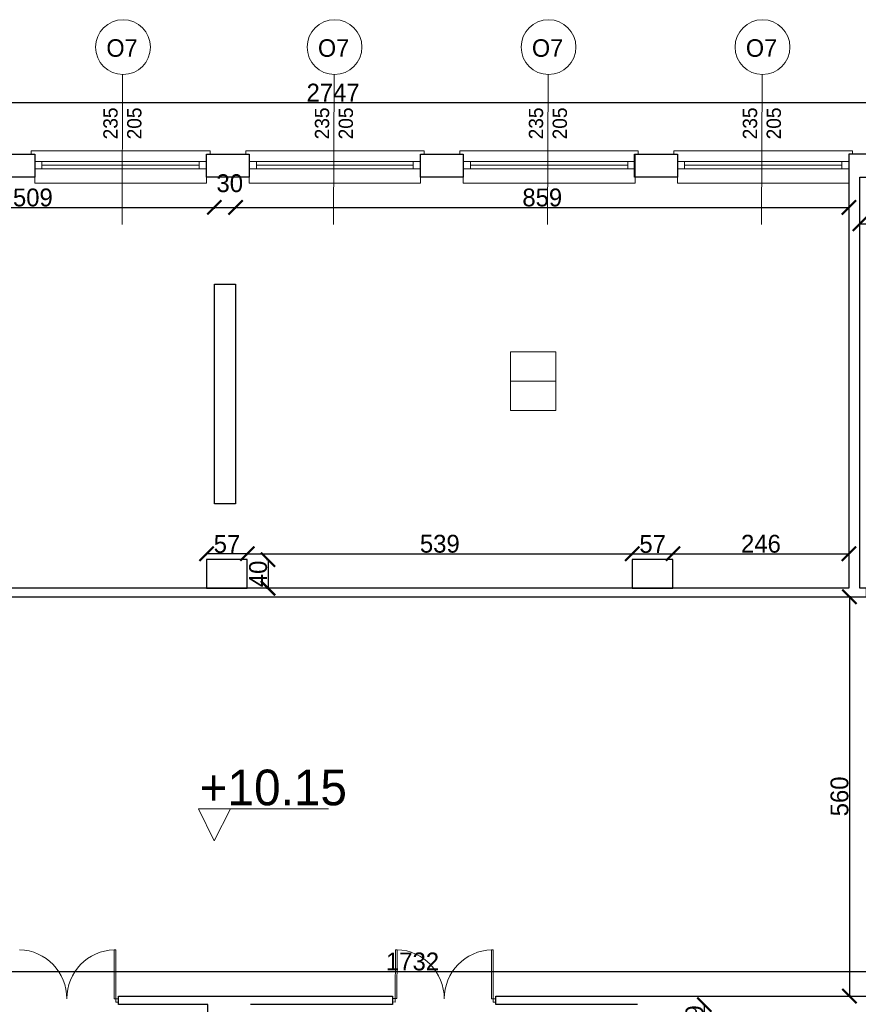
# Model space of a CAD drawing. Header units: centimetres. Extents: x -17621 to 77377, y -18613 to 66.
# Tile 139 of 173: x 44540 to 45715, y -16355 to -14975. Entities that reach past the tile are written whole.
import ezdxf

# ---------------------------------------------------------------- set-up
doc = ezdxf.new("R2010")
doc.units = ezdxf.units.CM
doc.layers.add('0-wymiarowanie rys.CAD', color=5, linetype='Continuous', lineweight=0, true_color=0x0000ff)
for name, color, linetype, lineweight in [('a_drzwi i okna', 2, 'Continuous', 0), ('a_inwentaryzacja', 141, 'Continuous', 0), ('a_wymiarowanie', 211, 'Continuous', 0), ('drzwi', 2, 'Continuous', 0), ('pomieszczenia', 191, 'Continuous', 5)]:
    doc.layers.add(name, color=color, linetype=linetype, lineweight=lineweight)
for name, color, linetype in [('PDF4_A310 STOLARKA ZEWNĘTRZNA', 7, 'Continuous'), ('PDF5_A710 OZNACZENIA KOMUNIKACJI', 7, 'Continuous'), ('PDF5_Text', 7, 'Continuous')]:
    doc.layers.add(name, color=color, linetype=linetype)
doc.styles.add('PDF Century Gothic', font='GOTHIC.TTF')
doc.dimstyles.new('ISO-25', dxfattribs={"dimtxt": 25, "dimasz": 20, "dimexe": 0.6, "dimexo": 0.375, "dimtad": 1, "dimdec": 0, "dimtxsty": 'PDF Century Gothic', "dimblk": 'ARCHTICK', "dimcen": 2.5, "dimadec": 1, "dimazin": 0, "dimtfac": 1, "dimtdec": 0, "dimtmove": 0, "dimatfit": 3, "dimldrblk": 'ARCHTICK', "dimfxl": 2, "dimfxlon": 1, "dimarcsym": 0})

# ---------------------------------------------------------------- blocks, each defined once
blk = doc.blocks.new('_ArchTick')
at = {"color": 0, "linetype": 'ByBlock', "const_width": 0.15}
blk.add_lwpolyline([(-0.5, -0.5), (0.5, 0.5)], dxfattribs=at)
blk = doc.blocks.new('*D209')
at = {"layer": 'a_wymiarowanie', "color": 0, "linetype": 'Continuous', "lineweight": -2, "transparency": 16777216}
for p, q in [((45704.6, -15783.8), (45702, -15783.8)), ((45702.6, -15783.8), (45702.6, -16343.4)), ((45704.6, -16343.4), (45702, -16343.4))]:
    blk.add_line(p, q, dxfattribs=at)
at = {"layer": 'Defpoints', "color": 0, "linetype": 'Continuous', "transparency": 16777216}
for p in [(45726.6, -15783.8), (45702.6, -16343.4), (45726.6, -16343.4)]:
    blk.add_point(p, dxfattribs=at)
at = {"layer": 'a_wymiarowanie', "color": 0, "linetype": 'Continuous', "lineweight": -2, "transparency": 16777216, "xscale": 20, "yscale": 20, "zscale": 20}
for p, rotation in [((45702.6, -15783.8), 90), ((45702.6, -16343.4), 270)]:
    blk.add_blockref('_ArchTick', p, dxfattribs=dict(at, rotation=rotation))
at = {"layer": 'a_wymiarowanie', "color": 0, "linetype": 'Continuous', "lineweight": 0, "transparency": 16777216, "insert": (45688.8, -16063.6), "char_height": 25, "attachment_point": 5, "rotation": 90, "style": 'PDF Century Gothic'}
blk.add_mtext('560', dxfattribs=at)
blk = doc.blocks.new('*D796')
at = {"layer": 'a_wymiarowanie', "color": 0, "lineweight": -2, "transparency": 16777216}
for p, q in [((45497.5, -16355.3), (45500.1, -16355.3)), ((45499.5, -16394.3), (45499.5, -16355.3)), ((45497.5, -16394.3), (45500.1, -16394.3))]:
    blk.add_line(p, q, dxfattribs=at)
at = {"layer": 'Defpoints', "color": 0, "transparency": 16777216}
for p in [(45464.9, -16355.3), (45499.5, -16355.3), (45464.9, -16394.3)]:
    blk.add_point(p, dxfattribs=at)
at = {"layer": 'a_wymiarowanie', "color": 0, "lineweight": -2, "transparency": 16777216, "xscale": 20, "yscale": 20, "zscale": 20}
for p, rotation in [((45499.5, -16355.3), 90), ((45499.5, -16394.3), 270)]:
    blk.add_blockref('_ArchTick', p, dxfattribs=dict(at, rotation=rotation))
at = {"layer": 'a_wymiarowanie', "color": 0, "lineweight": 0, "transparency": 16777216, "insert": (45485.7, -16374.8), "char_height": 25, "attachment_point": 5, "rotation": 90, "style": 'PDF Century Gothic'}
blk.add_mtext('39', dxfattribs=at)
blk = doc.blocks.new('*D797')
at = {"layer": 'a_wymiarowanie', "color": 0, "lineweight": -2, "transparency": 16777216}
for p, q in [((45717.2, -15259.4), (45717.2, -15262)), ((45717.2, -15261.4), (46013.6, -15261.4)), ((46013.6, -15259.4), (46013.6, -15262))]:
    blk.add_line(p, q, dxfattribs=at)
at = {"layer": 'Defpoints', "color": 0, "transparency": 16777216}
for p in [(45717.2, -15196.2), (46013.6, -15196.2), (46013.6, -15261.4)]:
    blk.add_point(p, dxfattribs=at)
at = {"layer": 'a_wymiarowanie', "color": 0, "lineweight": -2, "transparency": 16777216, "xscale": 20, "yscale": 20, "zscale": 20, "rotation": 180}
blk.add_blockref('_ArchTick', (45717.2, -15261.4), dxfattribs=at)
at = {"layer": 'a_wymiarowanie', "color": 0, "lineweight": -2, "transparency": 16777216, "xscale": 20, "yscale": 20, "zscale": 20}
blk.add_blockref('_ArchTick', (46013.6, -15261.4), dxfattribs=at)
at = {"layer": 'a_wymiarowanie', "color": 0, "lineweight": 0, "transparency": 16777216, "insert": (45865.4, -15247.7), "char_height": 25, "attachment_point": 5, "style": 'PDF Century Gothic'}
blk.add_mtext('296', dxfattribs=at)
blk = doc.blocks.new('*D951')
at = {"layer": 'a_wymiarowanie', "color": 0, "linetype": 'Continuous', "lineweight": -2, "transparency": 16777216}
for p, q in [((44304.6, -15240.4), (44304.6, -15237.8)), ((44304.6, -15238.4), (44813.2, -15238.4)), ((44813.2, -15240.4), (44813.2, -15237.8))]:
    blk.add_line(p, q, dxfattribs=at)
at = {"layer": 'Defpoints', "color": 0, "linetype": 'Continuous', "transparency": 16777216}
for p in [(44813.2, -15238.4), (44304.6, -15379.6), (44813.2, -15379.6)]:
    blk.add_point(p, dxfattribs=at)
at = {"layer": 'a_wymiarowanie', "color": 0, "linetype": 'Continuous', "lineweight": -2, "transparency": 16777216, "xscale": 20, "yscale": 20, "zscale": 20, "rotation": 180}
blk.add_blockref('_ArchTick', (44304.6, -15238.4), dxfattribs=at)
at = {"layer": 'a_wymiarowanie', "color": 0, "linetype": 'Continuous', "lineweight": -2, "transparency": 16777216, "xscale": 20, "yscale": 20, "zscale": 20}
blk.add_blockref('_ArchTick', (44813.2, -15238.4), dxfattribs=at)
at = {"layer": 'a_wymiarowanie', "color": 0, "linetype": 'Continuous', "lineweight": 0, "transparency": 16777216, "insert": (44558.9, -15224.7), "char_height": 25, "attachment_point": 5, "style": 'PDF Century Gothic'}
blk.add_mtext('509', dxfattribs=at)
blk = doc.blocks.new('*D952')
at = {"layer": 'a_wymiarowanie', "color": 0, "linetype": 'Continuous', "lineweight": -2, "transparency": 16777216}
for p, q in [((44813.2, -15240.4), (44813.2, -15237.8)), ((44813.2, -15238.4), (44842.9, -15238.4)), ((44842.9, -15240.4), (44842.9, -15237.8))]:
    blk.add_line(p, q, dxfattribs=at)
at = {"layer": 'Defpoints', "color": 0, "linetype": 'Continuous', "transparency": 16777216}
for p in [(44842.9, -15238.4), (44842.9, -15346.1), (44813.2, -15379.6)]:
    blk.add_point(p, dxfattribs=at)
at = {"layer": 'a_wymiarowanie', "color": 0, "linetype": 'Continuous', "lineweight": -2, "transparency": 16777216, "xscale": 20, "yscale": 20, "zscale": 20, "rotation": 180}
blk.add_blockref('_ArchTick', (44813.2, -15238.4), dxfattribs=at)
at = {"layer": 'a_wymiarowanie', "color": 0, "linetype": 'Continuous', "lineweight": -2, "transparency": 16777216, "xscale": 20, "yscale": 20, "zscale": 20}
blk.add_blockref('_ArchTick', (44842.9, -15238.4), dxfattribs=at)
at = {"layer": 'a_wymiarowanie', "color": 0, "linetype": 'Continuous', "lineweight": 0, "transparency": 16777216, "insert": (44834.7, -15204.7), "char_height": 25, "attachment_point": 5, "style": 'PDF Century Gothic'}
blk.add_mtext('30', dxfattribs=at)
blk = doc.blocks.new('*D953')
at = {"layer": 'a_wymiarowanie', "color": 0, "linetype": 'Continuous', "lineweight": -2, "transparency": 16777216}
for p, q in [((44842.9, -15240.4), (44842.9, -15237.8)), ((44842.9, -15238.4), (45701.9, -15238.4)), ((45701.9, -15238.4), (45701.9, -15237.8))]:
    blk.add_line(p, q, dxfattribs=at)
at = {"layer": 'Defpoints', "color": 0, "linetype": 'Continuous', "transparency": 16777216}
for p in [(45701.9, -15238.4), (45701.9, -15238.4), (44842.9, -15346.1)]:
    blk.add_point(p, dxfattribs=at)
at = {"layer": 'a_wymiarowanie', "color": 0, "linetype": 'Continuous', "lineweight": -2, "transparency": 16777216, "xscale": 20, "yscale": 20, "zscale": 20, "rotation": 180}
blk.add_blockref('_ArchTick', (44842.9, -15238.4), dxfattribs=at)
at = {"layer": 'a_wymiarowanie', "color": 0, "linetype": 'Continuous', "lineweight": -2, "transparency": 16777216, "xscale": 20, "yscale": 20, "zscale": 20}
blk.add_blockref('_ArchTick', (45701.9, -15238.4), dxfattribs=at)
at = {"layer": 'a_wymiarowanie', "color": 0, "linetype": 'Continuous', "lineweight": 0, "transparency": 16777216, "insert": (45272.4, -15224.7), "char_height": 25, "attachment_point": 5, "style": 'PDF Century Gothic'}
blk.add_mtext('859', dxfattribs=at)
blk = doc.blocks.new('*D954')
at = {"layer": 'a_wymiarowanie', "color": 0, "linetype": 'Continuous', "lineweight": -2, "transparency": 16777216}
for p, q in [((44802.3, -15725.6), (44802.3, -15723)), ((44859.3, -15723.6), (44802.3, -15723.6)), ((44859.3, -15725.6), (44859.3, -15723))]:
    blk.add_line(p, q, dxfattribs=at)
at = {"layer": 'Defpoints', "color": 0, "linetype": 'Continuous', "transparency": 16777216}
for p in [(44802.3, -15723.6), (44802.3, -15731.9), (44859.3, -15731.9)]:
    blk.add_point(p, dxfattribs=at)
at = {"layer": 'a_wymiarowanie', "color": 0, "linetype": 'Continuous', "lineweight": -2, "transparency": 16777216, "xscale": 20, "yscale": 20, "zscale": 20, "rotation": 180}
blk.add_blockref('_ArchTick', (44802.3, -15723.6), dxfattribs=at)
at = {"layer": 'a_wymiarowanie', "color": 0, "linetype": 'Continuous', "lineweight": -2, "transparency": 16777216, "xscale": 20, "yscale": 20, "zscale": 20}
blk.add_blockref('_ArchTick', (44859.3, -15723.6), dxfattribs=at)
at = {"layer": 'a_wymiarowanie', "color": 0, "linetype": 'Continuous', "lineweight": 0, "transparency": 16777216, "insert": (44830.8, -15710.1), "char_height": 25, "attachment_point": 5, "style": 'PDF Century Gothic'}
blk.add_mtext('57', dxfattribs=at)
blk = doc.blocks.new('*D955')
at = {"layer": 'a_wymiarowanie', "color": 0, "linetype": 'Continuous', "lineweight": -2, "transparency": 16777216}
for p, q in [((44886.3, -15731.9), (44888.9, -15731.9)), ((44888.3, -15731.9), (44888.3, -15771.9)), ((44886.3, -15771.9), (44888.9, -15771.9))]:
    blk.add_line(p, q, dxfattribs=at)
at = {"layer": 'Defpoints', "color": 0, "linetype": 'Continuous', "transparency": 16777216}
for p in [(44859.3, -15731.9), (44859.3, -15771.9), (44888.3, -15771.9)]:
    blk.add_point(p, dxfattribs=at)
at = {"layer": 'a_wymiarowanie', "color": 0, "linetype": 'Continuous', "lineweight": -2, "transparency": 16777216, "xscale": 20, "yscale": 20, "zscale": 20}
for p, rotation in [((44888.3, -15731.9), 90), ((44888.3, -15771.9), 270)]:
    blk.add_blockref('_ArchTick', p, dxfattribs=dict(at, rotation=rotation))
at = {"layer": 'a_wymiarowanie', "color": 0, "linetype": 'Continuous', "lineweight": 0, "transparency": 16777216, "insert": (44874.5, -15751.9), "char_height": 25, "attachment_point": 5, "rotation": 90, "style": 'PDF Century Gothic'}
blk.add_mtext('40', dxfattribs=at)
blk = doc.blocks.new('*D956')
at = {"layer": 'a_wymiarowanie', "color": 0, "linetype": 'Continuous', "lineweight": -2, "transparency": 16777216}
for p, q in [((44859.3, -15725.6), (44859.3, -15723)), ((44859.3, -15723.6), (45398.5, -15723.6)), ((45398.5, -15725.6), (45398.5, -15723))]:
    blk.add_line(p, q, dxfattribs=at)
at = {"layer": 'Defpoints', "color": 0, "linetype": 'Continuous', "transparency": 16777216}
for p in [(45398.5, -15723.6), (44859.3, -15731.9), (45398.5, -15731.9)]:
    blk.add_point(p, dxfattribs=at)
at = {"layer": 'a_wymiarowanie', "color": 0, "linetype": 'Continuous', "lineweight": -2, "transparency": 16777216, "xscale": 20, "yscale": 20, "zscale": 20, "rotation": 180}
blk.add_blockref('_ArchTick', (44859.3, -15723.6), dxfattribs=at)
at = {"layer": 'a_wymiarowanie', "color": 0, "linetype": 'Continuous', "lineweight": -2, "transparency": 16777216, "xscale": 20, "yscale": 20, "zscale": 20}
blk.add_blockref('_ArchTick', (45398.5, -15723.6), dxfattribs=at)
at = {"layer": 'a_wymiarowanie', "color": 0, "linetype": 'Continuous', "lineweight": 0, "transparency": 16777216, "insert": (45128.9, -15709.8), "char_height": 25, "attachment_point": 5, "style": 'PDF Century Gothic'}
blk.add_mtext('539', dxfattribs=at)
blk = doc.blocks.new('*D957')
at = {"layer": 'a_wymiarowanie', "color": 0, "linetype": 'Continuous', "lineweight": -2, "transparency": 16777216}
for p, q in [((45398.5, -15725.6), (45398.5, -15723)), ((45398.5, -15723.6), (45455.5, -15723.6)), ((45455.5, -15725.6), (45455.5, -15723))]:
    blk.add_line(p, q, dxfattribs=at)
at = {"layer": 'Defpoints', "color": 0, "linetype": 'Continuous', "transparency": 16777216}
for p in [(45455.5, -15723.6), (45398.5, -15731.9), (45455.5, -15731.9)]:
    blk.add_point(p, dxfattribs=at)
at = {"layer": 'a_wymiarowanie', "color": 0, "linetype": 'Continuous', "lineweight": -2, "transparency": 16777216, "xscale": 20, "yscale": 20, "zscale": 20, "rotation": 180}
blk.add_blockref('_ArchTick', (45398.5, -15723.6), dxfattribs=at)
at = {"layer": 'a_wymiarowanie', "color": 0, "linetype": 'Continuous', "lineweight": -2, "transparency": 16777216, "xscale": 20, "yscale": 20, "zscale": 20}
blk.add_blockref('_ArchTick', (45455.5, -15723.6), dxfattribs=at)
at = {"layer": 'a_wymiarowanie', "color": 0, "linetype": 'Continuous', "lineweight": 0, "transparency": 16777216, "insert": (45427, -15710.1), "char_height": 25, "attachment_point": 5, "style": 'PDF Century Gothic'}
blk.add_mtext('57', dxfattribs=at)
blk = doc.blocks.new('*D958')
at = {"layer": 'a_wymiarowanie', "color": 0, "linetype": 'Continuous', "lineweight": -2, "transparency": 16777216}
for p, q in [((45455.5, -15725.6), (45455.5, -15723)), ((45455.5, -15723.6), (45701.9, -15723.6)), ((45701.9, -15725.6), (45701.9, -15723))]:
    blk.add_line(p, q, dxfattribs=at)
at = {"layer": 'Defpoints', "color": 0, "linetype": 'Continuous', "transparency": 16777216}
for p in [(45701.9, -15723.6), (45455.5, -15731.9), (45701.9, -15771.9)]:
    blk.add_point(p, dxfattribs=at)
at = {"layer": 'a_wymiarowanie', "color": 0, "linetype": 'Continuous', "lineweight": -2, "transparency": 16777216, "xscale": 20, "yscale": 20, "zscale": 20, "rotation": 180}
blk.add_blockref('_ArchTick', (45455.5, -15723.6), dxfattribs=at)
at = {"layer": 'a_wymiarowanie', "color": 0, "linetype": 'Continuous', "lineweight": -2, "transparency": 16777216, "xscale": 20, "yscale": 20, "zscale": 20}
blk.add_blockref('_ArchTick', (45701.9, -15723.6), dxfattribs=at)
at = {"layer": 'a_wymiarowanie', "color": 0, "linetype": 'Continuous', "lineweight": 0, "transparency": 16777216, "insert": (45578.7, -15709.8), "char_height": 25, "attachment_point": 5, "style": 'PDF Century Gothic'}
blk.add_mtext('246', dxfattribs=at)
blk = doc.blocks.new('*D959')
at = {"layer": 'a_wymiarowanie', "color": 0, "linetype": 'Continuous', "lineweight": -2, "transparency": 16777216}
for p, q in [((44224.7, -16310.8), (44224.7, -16308.2)), ((44224.7, -16308.8), (45956.7, -16308.8)), ((45956.7, -16310.8), (45956.7, -16308.2))]:
    blk.add_line(p, q, dxfattribs=at)
at = {"layer": 'Defpoints', "color": 0, "linetype": 'Continuous', "transparency": 16777216}
for p in [(45956.7, -16308.8), (44224.7, -16343.4), (45956.7, -16343.4)]:
    blk.add_point(p, dxfattribs=at)
at = {"layer": 'a_wymiarowanie', "color": 0, "linetype": 'Continuous', "lineweight": -2, "transparency": 16777216, "xscale": 20, "yscale": 20, "zscale": 20, "rotation": 180}
blk.add_blockref('_ArchTick', (44224.7, -16308.8), dxfattribs=at)
at = {"layer": 'a_wymiarowanie', "color": 0, "linetype": 'Continuous', "lineweight": -2, "transparency": 16777216, "xscale": 20, "yscale": 20, "zscale": 20}
blk.add_blockref('_ArchTick', (45956.7, -16308.8), dxfattribs=at)
at = {"layer": 'a_wymiarowanie', "color": 0, "linetype": 'Continuous', "lineweight": 0, "transparency": 16777216, "insert": (45090.7, -16295), "char_height": 25, "attachment_point": 5, "style": 'PDF Century Gothic'}
blk.add_mtext('1732', dxfattribs=at)
blk = doc.blocks.new('*D1107')
at = {"layer": '0-wymiarowanie rys.CAD', "color": 0, "linetype": 'Continuous', "lineweight": -2, "transparency": 16777216}
for p, q in [((43605.7, -15093.3), (43605.7, -15090.7)), ((43605.7, -15091.3), (46353.1, -15091.3)), ((46353.1, -15093.3), (46353.1, -15090.7))]:
    blk.add_line(p, q, dxfattribs=at)
at = {"layer": 'Defpoints', "color": 0, "linetype": 'Continuous', "transparency": 16777216}
for p in [(46353.1, -15091.3), (43605.7, -15164), (46353.1, -15164)]:
    blk.add_point(p, dxfattribs=at)
at = {"layer": '0-wymiarowanie rys.CAD', "color": 0, "linetype": 'Continuous', "lineweight": -2, "transparency": 16777216, "xscale": 20, "yscale": 20, "zscale": 20, "rotation": 180}
blk.add_blockref('_ArchTick', (43605.7, -15091.3), dxfattribs=at)
at = {"layer": '0-wymiarowanie rys.CAD', "color": 0, "linetype": 'Continuous', "lineweight": -2, "transparency": 16777216, "xscale": 20, "yscale": 20, "zscale": 20}
blk.add_blockref('_ArchTick', (46353.1, -15091.3), dxfattribs=at)
at = {"layer": '0-wymiarowanie rys.CAD', "color": 0, "linetype": 'Continuous', "transparency": 16777216, "insert": (44979.4, -15077.6), "char_height": 25, "attachment_point": 5, "style": 'PDF Century Gothic'}
blk.add_mtext('2747', dxfattribs=at)

msp = doc.modelspace()

# ---------------------------------------------------------------- linework, layer by layer
at = {"layer": 'a_drzwi i okna'}
for p, q in [((44684.5, -15052.4), (44683.9, -15262.5)), ((44980.7, -15052.4), (44980.2, -15262.5)), ((45280.5, -15052.4), (45279.9, -15262.5)), ((45580.2, -15052.4), (45579.7, -15262.5))]:
    msp.add_line(p, q, dxfattribs=at)
for centre in [(44685.2, -15013.9), (44981.5, -15013.9), (45281.2, -15013.9), (45580.9, -15013.9)]:
    msp.add_circle(centre, 38.4, dxfattribs=at)
at = {"layer": 'a_inwentaryzacja', "lineweight": 25}
for points in [[(44473.5, -15196.2), (44473.5, -15164), (44561.6, -15164), (44561.6, -15196.2)], [(44517.5, -15783.8), (45726.6, -15783.8), (45726.6, -15771.9), (45717.2, -15771.9), (45717.2, -15196.2), (45762.1, -15196.2), (45762.1, -15164), (45702, -15164), (45702, -15196.2), (45701.9, -15196.2), (45701.9, -15771.9), (44517.5, -15771.9)], [(44862.1, -15196.2), (44802, -15196.2), (44802, -15164), (44862.1, -15164)], [(45161.8, -15196.2), (45101.7, -15196.2), (45101.7, -15164), (45161.8, -15164)], [(45461.6, -15196.2), (45401.4, -15196.2), (45401.4, -15164), (45461.6, -15164)], [(44813.2, -15346.1), (44842.9, -15346.1), (44842.9, -15653.8), (44813.2, -15653.8)]]:
    msp.add_lwpolyline(points, close=True, dxfattribs=at)
at = {"layer": 'a_inwentaryzacja', "linetype": 'Continuous', "lineweight": 25}
for points in [[(44802.3, -15771.9), (44859.3, -15771.9), (44859.3, -15731.9), (44802.3, -15731.9)], [(45398.5, -15771.9), (45455.5, -15771.9), (45455.5, -15731.9), (45398.5, -15731.9)]]:
    msp.add_lwpolyline(points, close=True, dxfattribs=at)
at = {"layer": 'a_inwentaryzacja', "lineweight": 25}
for points in [[(44833.9, -16394.3), (44833.9, -16394.4), (44803.9, -16394.4), (44803.9, -16355.3), (44678.9, -16355.3), (44678.9, -16343.4), (45062.8, -16343.4), (45062.8, -16355.3), (44863.9, -16355.3)], [(45405.9, -16355.3), (45207.5, -16355.3), (45207.5, -16343.4), (45788.4, -16343.4), (45788.4, -16372.2), (45777.2, -16372.2)]]:
    msp.add_lwpolyline(points, dxfattribs=at)
at = {"layer": 'drzwi'}
for points in [[(44675.1, -16347), (44678.9, -16347), (44678.9, -16351.8), (44675.1, -16351.8), (44675.1, -16347), (44672.8, -16347), (44672.8, -16278.5), (44675.1, -16278.4), (44675.1, -16347)], [(45066.6, -16346.8), (45062.8, -16346.8), (45062.8, -16351.6), (45066.6, -16351.7), (45066.6, -16346.8), (45068.9, -16346.8), (45069, -16278.3), (45066.7, -16278.3), (45066.6, -16346.8)], [(45203.6, -16347), (45207.5, -16347), (45207.5, -16351.8), (45203.6, -16351.8), (45203.6, -16347), (45201.4, -16347), (45201.4, -16278.5), (45203.6, -16278.4), (45203.6, -16347)]]:
    msp.add_lwpolyline(points, dxfattribs=at)
for centre, start, end in [((44538.1, -16346.7), 359.7824, 88.0517), ((44675, -16346.8), 91.8363, 180.1055), ((45066.7, -16346.7), 359.7824, 88.0517), ((45203.6, -16346.8), 91.8363, 180.1055)]:
    msp.add_arc(centre, 68.4, start, end, dxfattribs=at)
at = {"layer": 'PDF4_A310 STOLARKA ZEWNĘTRZNA', "lineweight": 5}
for points in [[(44802, -15204.7), (44802, -15164), (44807.1, -15164), (44807.1, -15159), (44561.6, -15159), (44556.5, -15159), (44556.5, -15164), (44561.6, -15164), (44561.6, -15204.7)], [(45101.7, -15204.7), (45101.7, -15164), (45106.8, -15164), (45106.8, -15159), (44862.1, -15159), (44857, -15159), (44857, -15164), (44862.1, -15164), (44862.1, -15204.7)], [(45402.3, -15204.7), (45402.3, -15164), (45406.5, -15164), (45406.5, -15159), (45161.8, -15159), (45156.8, -15159), (45156.8, -15164), (45161.8, -15164), (45161.8, -15204.7)], [(45702, -15204.7), (45702, -15164), (45707.1, -15164), (45707.1, -15159), (45461.6, -15159), (45456.5, -15159), (45456.5, -15164), (45461.6, -15164), (45461.6, -15204.7)], [(44802, -15184.4), (44791.8, -15184.4), (44571.7, -15184.4), (44561.6, -15184.4), (44561.6, -15174.2), (44571.7, -15174.2), (44791.8, -15174.2), (44802, -15174.2)], [(45101.7, -15184.4), (45091.6, -15184.4), (44872.3, -15184.4), (44862.1, -15184.4), (44862.1, -15174.2), (44872.3, -15174.2), (45091.6, -15174.2), (45101.7, -15174.2)], [(45402.3, -15184.4), (45392.1, -15184.4), (45172, -15184.4), (45161.8, -15184.4), (45161.8, -15174.2), (45172, -15174.2), (45392.1, -15174.2), (45402.3, -15174.2)], [(45702, -15184.4), (45691.8, -15184.4), (45471.7, -15184.4), (45461.6, -15184.4), (45461.6, -15174.2), (45471.7, -15174.2), (45691.8, -15174.2), (45702, -15174.2)]]:
    msp.add_lwpolyline(points, close=True, dxfattribs=at)
for points in [[(44571.7, -15174.2), (44571.7, -15184.4)], [(44791.8, -15179.3), (44571.7, -15179.3)], [(44791.8, -15174.2), (44791.8, -15184.4)], [(44872.3, -15174.2), (44872.3, -15184.4)], [(45091.6, -15179.3), (44872.3, -15179.3)], [(45091.6, -15174.2), (45091.6, -15184.4)], [(45172, -15174.2), (45172, -15184.4)], [(45392.1, -15179.3), (45172, -15179.3)], [(45392.1, -15174.2), (45392.1, -15184.4)], [(45471.7, -15174.2), (45471.7, -15184.4)], [(45691.8, -15179.3), (45471.7, -15179.3)], [(45691.8, -15174.2), (45691.8, -15184.4)]]:
    msp.add_lwpolyline(points, dxfattribs=at)
at = {"layer": 'PDF5_A710 OZNACZENIA KOMUNIKACJI', "lineweight": 5}
msp.add_lwpolyline([(44790.8, -16081.2), (44835.6, -16081.2), (44790.8, -16081.2), (44812.8, -16126), (44835.6, -16081.2), (44790.8, -16081.2), (44812.8, -16126), (44835.6, -16081.2), (44972.8, -16081.2)], dxfattribs=at)
at = {"layer": 'pomieszczenia'}
msp.add_line((45228.1, -15482), (45291.2, -15482), dxfattribs=at)
msp.add_lwpolyline([(45228.1, -15440.8), (45291.2, -15440.8), (45291.2, -15523.2), (45228.1, -15523.2)], close=True, dxfattribs=at)

# ---------------------------------------------------------------- texts
at = {"layer": 'a_drzwi i okna', "char_height": 24.55, "attachment_point": 7, "style": 'PDF Century Gothic'}
for insert in [(44661.9, -15027.8), (44958.2, -15027.8), (45257.9, -15027.8), (45557.6, -15027.8)]:
    msp.add_mtext_dynamic_manual_height_columns('O7', width=220.698, gutter_width=15.3, heights=[199.8], dxfattribs=dict(at, insert=insert))
at = {"layer": 'a_drzwi i okna', "char_height": 20, "attachment_point": 1, "rotation": 90, "style": 'PDF Century Gothic'}
for insert in [(44657.6, -15143.1), (44953.9, -15143.1), (45253.6, -15143.1), (45553.3, -15143.1)]:
    msp.add_mtext_dynamic_manual_height_columns('235\\P205', width=179.816, gutter_width=12.5, heights=[162.8], dxfattribs=dict(at, insert=insert))
at = {"layer": 'PDF5_Text', "insert": (44792.5, -16051.4), "char_height": 50, "attachment_point": 4, "style": 'PDF Century Gothic'}
msp.add_mtext('+10.15', dxfattribs=at)

# ---------------------------------------------------------------- dimensions: what is measured, and where the dimension line sits
at = {"layer": '0-wymiarowanie rys.CAD', "linetype": 'Continuous'}
dim = msp.add_linear_dim(base=(46353.1, -15091.3), p1=(43605.7, -15164), p2=(46353.1, -15164), dimstyle='ISO-25', dxfattribs=at)
dim.commit()
dim.dimension.update_dxf_attribs({"geometry": '*D1107', "text_midpoint": (44979.4, -15077.6)})
at = {"layer": 'a_wymiarowanie', "linetype": 'Continuous', "lineweight": 0}
for base, p1, p2, picture, middle in [((44842.9, -15238.4), (44813.2, -15379.6), (44842.9, -15346.1), '*D952', (44834.7, -15204.7)), ((45701.9, -15238.4), (44842.9, -15346.1), (45701.9, -15238.4), '*D953', (45272.4, -15224.7)), ((45398.5, -15723.6), (44859.3, -15731.9), (45398.5, -15731.9), '*D956', (45128.9, -15709.8)), ((45455.5, -15723.6), (45398.5, -15731.9), (45455.5, -15731.9), '*D957', (45427, -15710.1)), ((45701.9, -15723.6), (45455.5, -15731.9), (45701.9, -15771.9), '*D958', (45578.7, -15709.8))]:
    dim = msp.add_linear_dim(base=base, p1=p1, p2=p2, dimstyle='ISO-25', override={"dimtmove": 1}, dxfattribs=at)
    dim.commit()
    dim.dimension.update_dxf_attribs({"geometry": picture, "text_midpoint": middle})
at = {"layer": 'a_wymiarowanie', "lineweight": 0}
dim = msp.add_linear_dim(base=(46013.6, -15261.4), p1=(45717.2, -15196.2), p2=(46013.6, -15196.2), dimstyle='ISO-25', dxfattribs=at)
dim.commit()
dim.dimension.update_dxf_attribs({"geometry": '*D797', "text_midpoint": (45865.4, -15247.7)})
at = {"layer": 'a_wymiarowanie', "linetype": 'Continuous', "lineweight": 0}
for base, p1, p2, picture, middle in [((44813.2, -15238.4), (44304.6, -15379.6), (44813.2, -15379.6), '*D951', (44558.9, -15224.7)), ((44802.3, -15723.6), (44859.3, -15731.9), (44802.3, -15731.9), '*D954', (44830.8, -15710.1)), ((45956.7, -16308.8), (44224.7, -16343.4), (45956.7, -16343.4), '*D959', (45090.7, -16295))]:
    dim = msp.add_linear_dim(base=base, p1=p1, p2=p2, dimstyle='ISO-25', dxfattribs=at)
    dim.commit()
    dim.dimension.update_dxf_attribs({"geometry": picture, "text_midpoint": middle})
for base, p1, p2, picture, middle in [((44888.3, -15771.9), (44859.3, -15731.9), (44859.3, -15771.9), '*D955', (44874.5, -15751.9)), ((45702.6, -16343.4), (45726.6, -15783.8), (45726.6, -16343.4), '*D209', (45688.8, -16063.6))]:
    dim = msp.add_linear_dim(base=base, p1=p1, p2=p2, angle=90, dimstyle='ISO-25', dxfattribs=at)
    dim.commit()
    dim.dimension.update_dxf_attribs({"geometry": picture, "text_midpoint": middle})
at = {"layer": 'a_wymiarowanie', "lineweight": 0}
dim = msp.add_linear_dim(base=(45499.5, -16355.3), p1=(45464.9, -16394.3), p2=(45464.9, -16355.3), angle=90, dimstyle='ISO-25', dxfattribs=at)
dim.commit()
dim.dimension.update_dxf_attribs({"geometry": '*D796', "text_midpoint": (45485.7, -16374.8)})

doc.saveas('drawing.dxf')
